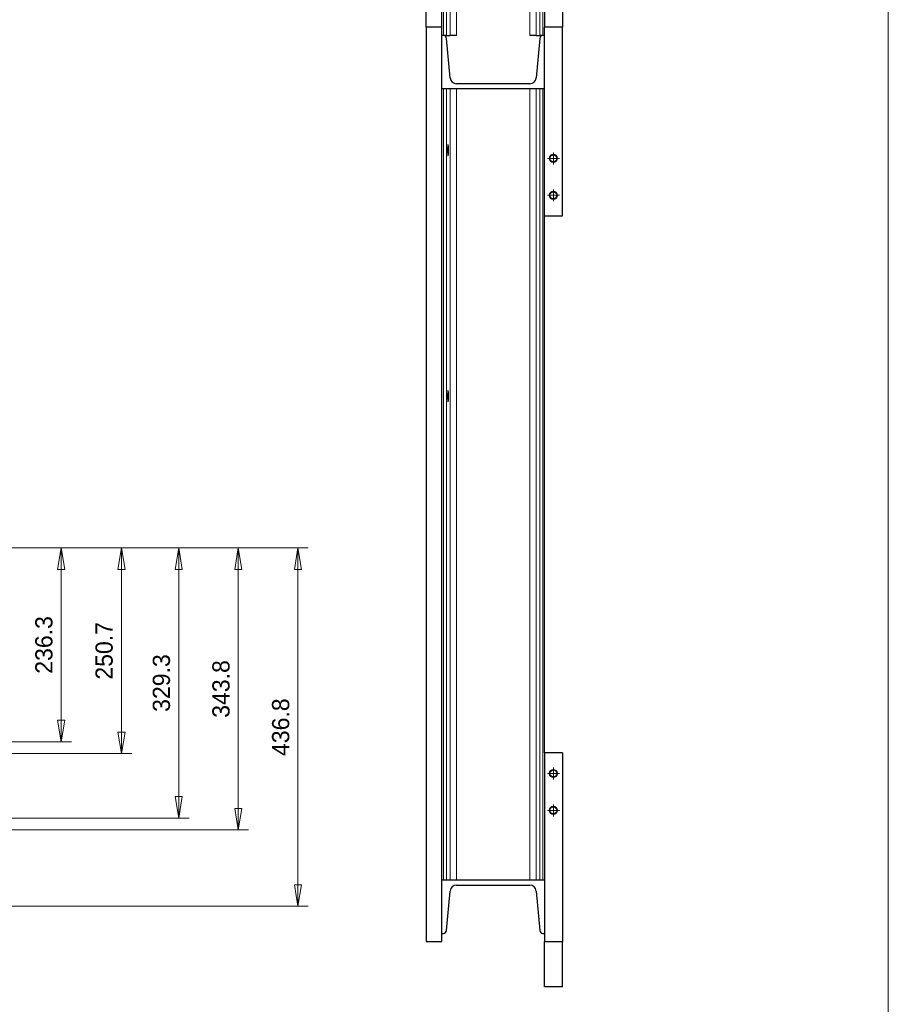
# Model space of a CAD drawing. Header units: millimetres. Extents: x -46 to 5058, y -79 to 3597.
# Tile 9 of 10: x 3920 to 4980, y 940 to 2141. Entities that reach past the tile are written whole.
import ezdxf

# ---------------------------------------------------------------- set-up
doc = ezdxf.new("R2010")
doc.units = ezdxf.units.MM
doc.linetypes.add('CENTER2', pattern=[28.575, 19.05, -3.175, 3.175, -3.175])
doc.layers.get('0').update_dxf_attribs({"color": 157, "lineweight": 0})
doc.styles.add('Default', font='txt')
doc.dimstyles.new('Default', dxfattribs={"dimtxt": 3.5, "dimasz": 4.375, "dimexe": 2.1, "dimexo": 1.05, "dimgap": 1.75, "dimtad": 1, "dimdsep": 46, "dimtxsty": 'Default', "dimblk": 'CLOSED', "dimcen": 0.09, "dimclrt": 13, "dimadec": 0, "dimazin": 0, "dimtfac": 0.4, "dimtdec": 3, "dimtmove": 0, "dimatfit": 3, "dimldrblk": 'CLOSED', "dimfxl": 10.01, "dimtolj": 1, "dimarcsym": 0})

# ---------------------------------------------------------------- blocks, each defined once
blk = doc.blocks.new('FORMAT')
at = {"color": 157, "linetype": 'Continuous', "lineweight": 0, "true_color": 0x44607b}
blk.add_line((4980, 60), (4980, 3504), dxfattribs=at)
blk = doc.blocks.new('b', base_point=(4214.6, 1581.3))
at = {"color": 157, "linetype": 'Continuous', "lineweight": 30, "true_color": 0x44607b}
for p, q in [((4416.3, 2966.8), (4435.3, 2966.8)), ((4416.3, 2966.8), (4416.3, 2596.8)), ((4435.3, 2966.8), (4435.3, 2596.8)), ((4582.3, 2966.8), (4560.3, 2966.8)), ((4560.3, 2736.8), (4560.3, 2966.8)), ((4582.3, 2736.8), (4582.3, 2966.8)), ((4435.3, 2956.8), (4437.1, 2956.8)), ((4437.1, 2956.8), (4441.1, 2956.8)), ((4441.1, 2956.8), (4445.3, 2956.8)), ((4445.3, 2956.8), (4453.2, 2956.8)), ((4453.2, 2956.8), (4542.4, 2956.8)), ((4542.4, 2956.8), (4550.4, 2956.8)), ((4550.4, 2956.8), (4554.6, 2956.8)), ((4554.6, 2956.8), (4558.6, 2956.8)), ((4558.6, 2956.8), (4560.3, 2956.8)), ((4560.3, 2736.8), (4582.3, 2736.8)), ((4560.3, 2736.8), (4560.3, 2186.8)), ((4416.3, 2596.8), (4435.3, 2596.8)), ((4435.3, 2596.8), (4435.3, 2186.8)), ((4419.3, 2316.8), (4419.3, 2546.8)), ((4435.3, 2546.8), (4419.3, 2546.8)), ((4435.3, 2316.8), (4419.3, 2316.8)), ((4435.3, 2186.8), (4416.3, 2186.8)), ((4416.3, 2131.8), (4416.3, 2186.8)), ((4435.3, 2131.8), (4435.3, 2186.8)), ((4560.3, 2186.8), (4582.3, 2186.8)), ((4560.3, 2186.8), (4560.3, 2131.8)), ((4582.3, 2186.8), (4582.3, 2131.8)), ((4435.3, 2131.8), (4416.3, 2131.8)), ((4416.3, 2131.8), (4416.3, 1016.8)), ((4435.3, 1016.8), (4435.3, 2131.8)), ((4582.3, 2131.8), (4560.3, 2131.8)), ((4560.3, 1901.8), (4560.3, 2131.8)), ((4582.3, 1901.8), (4582.3, 2131.8)), ((4437.1, 2121.8), (4435.3, 2121.8)), ((4441.1, 2121.8), (4437.1, 2121.8)), ((4441.1, 2121.8), (4445.3, 2121.8)), ((4445.3, 2070.1), (4441.1, 2118.1)), ((4453.2, 2121.8), (4445.3, 2121.8)), ((4550.4, 2121.8), (4542.4, 2121.8)), ((4550.4, 2121.8), (4554.6, 2121.8)), ((4554.6, 2118.1), (4550.4, 2070.1)), ((4558.6, 2121.8), (4554.6, 2121.8)), ((4560.3, 2121.8), (4558.6, 2121.8)), ((4435.3, 2056.8), (4560.3, 2056.8)), ((4542.4, 2062.8), (4453.2, 2062.8)), ((4560.3, 1901.8), (4582.3, 1901.8)), ((4560.3, 1246.8), (4560.3, 1901.8)), ((4582.3, 1246.8), (4560.3, 1246.8)), ((4560.3, 1246.8), (4560.3, 1016.8)), ((4582.3, 1246.8), (4582.3, 1016.8)), ((4560.3, 1091.8), (4435.3, 1091.8)), ((4453.2, 1085.8), (4542.4, 1085.8)), ((4441.1, 1030.4), (4445.3, 1078.5)), ((4550.4, 1078.5), (4554.6, 1030.4)), ((4435.3, 1026.8), (4437.1, 1026.8)), ((4558.6, 1026.8), (4560.3, 1026.8)), ((4416.3, 1016.8), (4435.3, 1016.8)), ((4560.3, 1016.8), (4582.3, 1016.8)), ((4560.3, 961.8), (4560.3, 1016.8)), ((4582.3, 961.8), (4582.3, 1016.8)), ((4582.3, 961.8), (4560.3, 961.8))]:
    blk.add_line(p, q, dxfattribs=at)
at = {"color": 52, "linetype": 'Continuous', "lineweight": 0, "true_color": 0xdcdc00}
for p, q in [((4437.1, 2956.8), (4437.1, 2121.8)), ((4441.1, 2956.8), (4441.1, 2714.9)), ((4445.3, 2956.8), (4445.3, 2121.8)), ((4453.2, 2956.8), (4453.2, 2121.8)), ((4542.4, 2956.8), (4542.4, 2121.8)), ((4550.4, 2956.8), (4550.4, 2121.8)), ((4554.6, 2956.8), (4554.6, 2121.8)), ((4558.6, 2956.8), (4558.6, 2121.8)), ((4441.1, 2708.7), (4441.1, 2634.9)), ((4441.1, 2628.7), (4441.1, 2121.8)), ((4437.1, 1091.8), (4437.1, 2056.8)), ((4441.1, 1091.8), (4441.1, 2056.8)), ((4445.3, 1091.8), (4445.3, 2056.8)), ((4453.2, 1091.8), (4453.2, 2056.8)), ((4542.4, 1091.8), (4542.4, 2056.8)), ((4550.4, 1091.8), (4550.4, 2056.8)), ((4554.6, 1091.8), (4554.6, 2056.8)), ((4558.6, 1091.8), (4558.6, 2056.8))]:
    blk.add_line(p, q, dxfattribs=at)
at = {"color": 190, "linetype": 'CENTER2', "lineweight": 0, "true_color": 0x801eff}
for p, q in [((4571.3, 2799.5), (4571.3, 2814)), ((4564.1, 2806.8), (4578.6, 2806.8)), ((4564.1, 2761.8), (4578.6, 2761.8)), ((4571.3, 2754.5), (4571.3, 2769)), ((4564.1, 1971.8), (4578.6, 1971.8)), ((4571.3, 1964.5), (4571.3, 1979)), ((4571.3, 1919.5), (4571.3, 1934)), ((4564.1, 1926.8), (4578.6, 1926.8)), ((4571.3, 1214.5), (4571.3, 1229)), ((4564.1, 1221.8), (4578.6, 1221.8)), ((4564.1, 1176.8), (4578.6, 1176.8)), ((4571.3, 1169.5), (4571.3, 1184))]:
    blk.add_line(p, q, dxfattribs=at)
at = {"color": 52, "linetype": 'Continuous', "lineweight": 0, "true_color": 0xdcdc00}
for centre in [(4571.3, 2806.8), (4571.3, 2761.8), (4571.3, 1971.8), (4571.3, 1926.8), (4571.3, 1221.8), (4571.3, 1176.8)]:
    blk.add_circle(centre, 5, dxfattribs=at)
at = {"color": 157, "linetype": 'Continuous', "lineweight": 30, "true_color": 0x44607b}
for centre in [(4571.3, 2806.8), (4571.3, 2761.8), (4571.3, 1971.8), (4571.3, 1926.8), (4571.3, 1221.8), (4571.3, 1176.8)]:
    blk.add_circle(centre, 4.25, dxfattribs=at)
for centre, radius, start, end in [((4437.1, 2117.8), 4, 5, 90), ((4558.6, 2117.8), 4, 90, 175), ((4453.2, 2070.8), 8, 185, 270), ((4542.4, 2070.8), 8, 270, 355), ((4453.2, 1077.8), 8, 90, 175), ((4542.4, 1077.8), 8, 5, 90), ((4437.1, 1030.8), 4, 270, 355), ((4558.6, 1030.8), 4, 185, 270)]:
    blk.add_arc(centre, radius, start, end, dxfattribs=at)
at = {"color": 157, "linetype": 'Continuous', "lineweight": 30, "true_color": 0x44607b, "extrusion": (0, 0, -1)}
for centre in [(4441.2, 2711.8), (4441.2, 2631.8)]:
    blk.add_ellipse(centre, major_axis=(0, 3.38), ratio=0.087489, start_param=5.872114, end_param=9.83585, dxfattribs=at)
for centre in [(4442.9, 1981.8), (4442.9, 1681.8)]:
    blk.add_ellipse(centre, major_axis=(0, 7), ratio=0.087489, dxfattribs=at)
at = {"color": 157, "linetype": 'Continuous', "lineweight": 30, "true_color": 0x44607b}
for points, knots in [([(4440.3, 2711.8), (4440.3, 2711.9), (4440.3, 2712.2), (4440.4, 2712.9), (4440.6, 2713.6), (4440.9, 2714.3), (4441, 2714.7), (4441.1, 2714.8), (4441.1, 2714.9)], [0, 0, 0, 0, 0.431344, 0.912427, 1.993291, 3.007636, 3.573072, 3.999313, 3.999313, 3.999313, 3.999313]), ([(4441.1, 2708.7), (4441.1, 2708.7), (4441, 2708.9), (4440.9, 2709.3), (4440.6, 2709.9), (4440.4, 2710.7), (4440.3, 2711.3), (4440.3, 2711.6), (4440.3, 2711.8)], [0, 0, 0, 0, 0.426241, 0.991677, 2.006022, 3.086886, 3.567968, 3.999313, 3.999313, 3.999313, 3.999313]), ([(4440.3, 2631.8), (4440.3, 2631.9), (4440.3, 2632.2), (4440.4, 2632.9), (4440.6, 2633.6), (4440.9, 2634.3), (4441, 2634.7), (4441.1, 2634.8), (4441.1, 2634.9)], [0, 0, 0, 0, 0.431344, 0.912427, 1.993291, 3.007636, 3.573072, 3.999313, 3.999313, 3.999313, 3.999313]), ([(4441.1, 2628.7), (4441.1, 2628.7), (4441, 2628.9), (4440.9, 2629.3), (4440.6, 2629.9), (4440.4, 2630.7), (4440.3, 2631.3), (4440.3, 2631.6), (4440.3, 2631.8)], [0, 0, 0, 0, 0.426241, 0.991677, 2.006022, 3.086886, 3.567968, 3.999313, 3.999313, 3.999313, 3.999313])]:
    blk.add_open_spline(points, degree=3, knots=knots, dxfattribs=at)
blk = doc.blocks.new('_Closed')
at = {"color": 0, "linetype": 'ByBlock', "lineweight": -2}
for p, q in [((-1, 0.166667), (0, 0)), ((-1, 0.166667), (-1, -0.166667)), ((0, 0), (-1, -0.166667)), ((0, 0), (-1, 0))]:
    blk.add_line(p, q, dxfattribs=at)
blk = doc.blocks.new('*D16')
at = {"color": 0, "linetype": 'Continuous', "lineweight": -2}
for p, q in [((2629.6, 1496.8), (3983.4, 1496.8)), ((3970.8, 1470.5), (3970.8, 1286.8)), ((3035.2, 1260.5), (3983.4, 1260.5))]:
    blk.add_line(p, q, dxfattribs=at)
at = {"layer": 'Defpoints', "color": 0}
for p in [(2623.3, 1496.8), (3028.9, 1260.5), (3970.8, 1260.5)]:
    blk.add_point(p, dxfattribs=at)
at = {"color": 0, "lineweight": -2, "xscale": 26.25, "yscale": 26.25, "zscale": 26.25}
for p, rotation in [((3970.8, 1496.8), 90), ((3970.8, 1260.5), 270)]:
    blk.add_blockref('_Closed', p, dxfattribs=dict(at, rotation=rotation))
at = {"color": 13, "lineweight": 0, "insert": (3949.8, 1378.6), "char_height": 21, "attachment_point": 5, "rotation": 90, "style": 'Default'}
blk.add_mtext('\\A1;236.3', dxfattribs=at)
blk = doc.blocks.new('*D17')
at = {"color": 0, "linetype": 'Continuous', "lineweight": -2}
for p, q in [((2629.6, 1496.8), (4056.9, 1496.8)), ((4044.3, 1272.4), (4044.3, 1470.5)), ((3275.1, 1246.1), (4056.9, 1246.1))]:
    blk.add_line(p, q, dxfattribs=at)
at = {"layer": 'Defpoints', "color": 0}
for p in [(2623.3, 1496.8), (4044.3, 1496.8), (3268.8, 1246.1)]:
    blk.add_point(p, dxfattribs=at)
at = {"color": 0, "lineweight": -2, "xscale": 26.25, "yscale": 26.25, "zscale": 26.25}
for p, rotation in [((4044.3, 1496.8), 90), ((4044.3, 1246.1), 270)]:
    blk.add_blockref('_Closed', p, dxfattribs=dict(at, rotation=rotation))
at = {"color": 13, "lineweight": 0, "insert": (4023.3, 1371.4), "char_height": 21, "attachment_point": 5, "rotation": 90, "style": 'Default'}
blk.add_mtext('\\A1;250.7', dxfattribs=at)
blk = doc.blocks.new('*D18')
at = {"color": 0, "linetype": 'Continuous', "lineweight": -2}
for p, q in [((2629.6, 1496.8), (4199.5, 1496.8)), ((4186.9, 1179.3), (4186.9, 1470.5)), ((3221.4, 1153), (4199.5, 1153))]:
    blk.add_line(p, q, dxfattribs=at)
at = {"layer": 'Defpoints', "color": 0}
for p in [(2623.3, 1496.8), (4186.9, 1496.8), (3215.1, 1153)]:
    blk.add_point(p, dxfattribs=at)
at = {"color": 0, "lineweight": -2, "xscale": 26.25, "yscale": 26.25, "zscale": 26.25}
for p, rotation in [((4186.9, 1496.8), 90), ((4186.9, 1153), 270)]:
    blk.add_blockref('_Closed', p, dxfattribs=dict(at, rotation=rotation))
at = {"color": 13, "lineweight": 0, "insert": (4165.9, 1324.9), "char_height": 21, "attachment_point": 5, "rotation": 90, "style": 'Default'}
blk.add_mtext('\\A1;343.8', dxfattribs=at)
blk = doc.blocks.new('*D19')
at = {"color": 0, "linetype": 'Continuous', "lineweight": -2}
for p, q in [((2629.6, 1496.8), (4126.8, 1496.8)), ((4114.2, 1470.5), (4114.2, 1193.7)), ((2981.4, 1167.4), (4126.8, 1167.4))]:
    blk.add_line(p, q, dxfattribs=at)
at = {"layer": 'Defpoints', "color": 0}
for p in [(2623.3, 1496.8), (2975.1, 1167.4), (4114.2, 1167.4)]:
    blk.add_point(p, dxfattribs=at)
at = {"color": 0, "lineweight": -2, "xscale": 26.25, "yscale": 26.25, "zscale": 26.25}
for p, rotation in [((4114.2, 1496.8), 90), ((4114.2, 1167.4), 270)]:
    blk.add_blockref('_Closed', p, dxfattribs=dict(at, rotation=rotation))
at = {"color": 13, "lineweight": 0, "insert": (4093.2, 1332.1), "char_height": 21, "attachment_point": 5, "rotation": 90, "style": 'Default'}
blk.add_mtext('\\A1;329.3', dxfattribs=at)
blk = doc.blocks.new('*D20')
at = {"color": 0, "linetype": 'Continuous', "lineweight": -2}
for p, q in [((2629.6, 1496.8), (4272.3, 1496.8)), ((4259.7, 1470.5), (4259.7, 1086.2)), ((3167.6, 1059.9), (4272.3, 1059.9))]:
    blk.add_line(p, q, dxfattribs=at)
at = {"layer": 'Defpoints', "color": 0}
for p in [(2623.3, 1496.8), (3161.3, 1059.9), (4259.7, 1059.9)]:
    blk.add_point(p, dxfattribs=at)
at = {"color": 0, "lineweight": -2, "xscale": 26.25, "yscale": 26.25, "zscale": 26.25}
for p, rotation in [((4259.7, 1496.8), 90), ((4259.7, 1059.9), 270)]:
    blk.add_blockref('_Closed', p, dxfattribs=dict(at, rotation=rotation))
at = {"color": 13, "lineweight": 0, "insert": (4238.7, 1278.3), "char_height": 21, "attachment_point": 5, "rotation": 90, "style": 'Default'}
blk.add_mtext('\\A1;436.8', dxfattribs=at)
blk = doc.blocks.new('a', base_point=(940.23, 921.65))
at = {"color": 190, "linetype": 'Continuous', "lineweight": 0, "true_color": 0x801eff}
for base, p1, p2, override, picture, middle in [((3970.78759766, 1260.51367188), (2623.34155273, 1496.76367188), (3028.86547852, 1260.51367188), {"dimtxt": 21, "dimasz": 26.25, "dimexe": 12.6, "dimexo": 6.3, "dimgap": 10.5, "dimjust": 0, "dimdec": 1, "dimpost": '', "dimse1": 0, "dimse2": 0, "dimtfac": 0.7, "dimtmove": 0}, '*D16', (3970.78759766, 1378.63867188)), ((4044.2522, 1496.7637), (3268.811, 1246.1115), (2623.3416, 1496.7637), {"dimtxt": 21, "dimasz": 26.25, "dimexe": 12.6, "dimexo": 6.3, "dimgap": 10.5, "dimdec": 1, "dimpost": '', "dimtfac": 0.7, "dimtmove": 0}, '*D17', (4044.2522, 1371.4375)), ((4186.93310547, 1496.76367188), (3215.06103516, 1153.01367188), (2623.34155273, 1496.76367188), {"dimtxt": 21, "dimasz": 26.25, "dimexe": 12.6, "dimexo": 6.3, "dimgap": 10.5, "dimdec": 1, "dimpost": '', "dimtfac": 0.7, "dimtmove": 0}, '*D18', (4186.93310547, 1324.88867188)), ((4114.2, 1167.42), (2623.34, 1496.76), (2975.12, 1167.42), {"dimtxt": 21, "dimasz": 26.25, "dimexe": 12.6, "dimexo": 6.3, "dimgap": 10.5, "dimjust": 0, "dimdec": 1, "dimpost": '', "dimse1": 0, "dimse2": 0, "dimtfac": 0.7, "dimtmove": 0}, '*D19', (4114.2, 1332.09)), ((4259.66, 1059.92), (2623.34, 1496.76), (3161.31, 1059.92), {"dimtxt": 21, "dimasz": 26.25, "dimexe": 12.6, "dimexo": 6.3, "dimgap": 10.5, "dimjust": 0, "dimdec": 1, "dimpost": '', "dimse1": 0, "dimse2": 0, "dimtfac": 0.7, "dimtmove": 0}, '*D20', (4259.66, 1278.34))]:
    dim = blk.add_linear_dim(base=base, p1=p1, p2=p2, angle=90, dimstyle='Default', override=override, dxfattribs=at)
    dim.commit()
    dim.dimension.update_dxf_attribs({"geometry": picture, "text_midpoint": middle, "dimtype": 160})

msp = doc.modelspace()

# ---------------------------------------------------------------- block references
at = {"color": 190, "linetype": 'Continuous', "lineweight": 0, "true_color": 0x801eff}
msp.add_blockref('FORMAT', (0, 0), dxfattribs=at)
at = {"color": 176, "linetype": 'CENTER2', "lineweight": 0, "true_color": 0x000080}
for name, p in [('a', (940.2, 921.6)), ('b', (4214.6, 1581.3))]:
    msp.add_blockref(name, p, dxfattribs=at)

doc.saveas('drawing.dxf')
